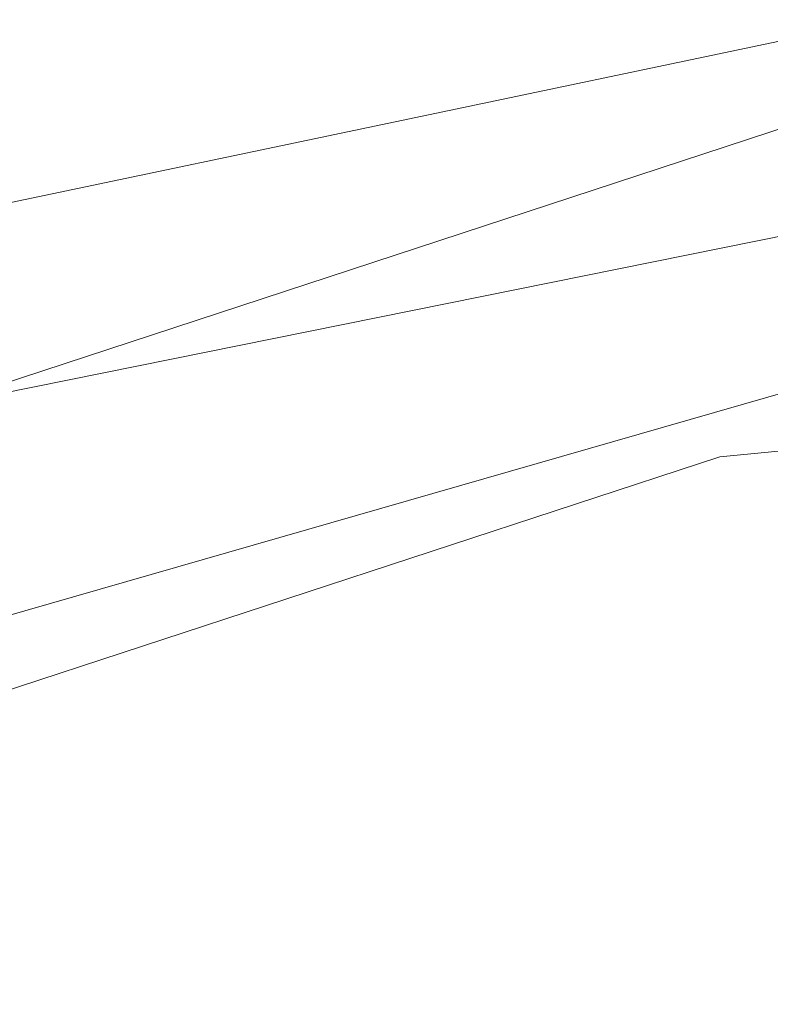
# Model space of a CAD drawing. Extents: x 1620613 to 1693141, y 557269 to 607790.
# Tile 153 of 256: x 1620817.84 to 1620819.08, y 607271.13 to 607272.76. Entities that reach past the tile are written whole.
import ezdxf

# ---------------------------------------------------------------- set-up
doc = ezdxf.new("R2010")
doc.units = 0
doc.header["$LTSCALE"] = 10
doc.header["$MEASUREMENT"] = 0
doc.linetypes.add('DGN Style 2', pattern=[7.346996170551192, 4.408197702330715, -2.938798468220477])
doc.linetypes.add('DGN Style 3', pattern=[10.28579463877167, 7.346996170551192, -2.938798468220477])
for name, color, linetype, lineweight in [('BD_X_Building', 241, 'Continuous', 0), ('DT_X_Contour_Minor', 136, 'DGN Style 3', 0), ('SV_X_Top_of_Bank', 97, 'DGN Style 2', 0), ('XS_X_Ground_Line', 92, 'DGN Style 3', 13)]:
    doc.layers.add(name, color=color, linetype=linetype, lineweight=lineweight)

# ---------------------------------------------------------------- blocks, each defined once
blk = doc.blocks.new('*U1004')
at = {"layer": 'DT_X_Contour_Minor', "transparency": 33554559, "flags": 128}
for points, elevation in [([(-24.18095962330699, 52.19456630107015), (-26.13961108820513, 50.80046222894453), (-26.52381164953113, 50.52720175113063), (-26.83699127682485, 50.30489349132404), (-27.07914997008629, 50.13353744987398), (-27.25028772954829, 50.01313362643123), (-27.6119605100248, 49.75999305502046), (-27.86025474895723, 49.55198737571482), (-28.33388288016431, 49.11782576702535), (-29.03284490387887, 48.4575082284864), (-29.95714082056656, 47.57103476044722), (-32.72237512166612, 44.90556427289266), (-33.69162985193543, 43.94827698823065), (-34.52546831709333, 43.07551799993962), (-35.22389051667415, 42.287287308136), (-35.78689645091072, 41.58358491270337), (-37.10769058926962, 39.81974958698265), (-37.57608096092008, 39.21586285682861), (-37.99065647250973, 38.72707916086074), (-38.35141712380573, 38.35339849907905), (-38.65836291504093, 38.09482087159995), (-39.40513187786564, 37.55875124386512), (-39.65607010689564, 37.37009547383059), (-39.84880807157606, 37.20618038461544), (-39.98334577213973, 37.06700597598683), (-40.05968320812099, 36.95257224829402), (-40.18564935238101, 36.68040321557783), (-40.22203130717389, 36.57873467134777), (-40.23670256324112, 36.47785581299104), (-40.22966312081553, 36.37776664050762), (-40.20091298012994, 36.27846715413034), (-40.01608735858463, 35.81691215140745), (-40.15048069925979, 35.74531068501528), (-40.16360001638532, 35.73708894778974), (-40.14536082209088, 35.74311007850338), (-40.09576311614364, 35.76337407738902), (-40.01480689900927, 35.79788094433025), (-39.75711230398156, 35.90888974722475), (-39.66908160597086, 35.93833058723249), (-39.59826045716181, 35.94339650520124), (-39.54464885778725, 35.924087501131), (-39.50824680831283, 35.88040357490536), (-39.43412074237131, 35.73141320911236), (-39.40460542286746, 35.66106522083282), (-39.37165401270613, 35.56176403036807), (-39.33526651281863, 35.4335096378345), (-39.29544292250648, 35.2763020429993), (-39.18466522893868, 34.81847752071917), (-39.17252586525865, 34.65688272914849), (-39.21919104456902, 34.51546674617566), (-39.32466076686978, 34.39422957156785), (-39.48893503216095, 34.2931712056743), (-40.00540579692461, 34.0505873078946), (-40.19436498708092, 33.96038744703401), (-40.37388948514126, 33.87172578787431), (-40.54397928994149, 33.78460233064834), (-40.70463440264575, 33.69901707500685), (-41.12046844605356, 33.47284066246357), (-41.26366915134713, 33.39187158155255), (-41.38139573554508, 33.31859664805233), (-41.4736481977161, 33.25301586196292), (-41.54042653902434, 33.19512922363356), (-41.68453661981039, 33.05102371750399), (-41.74308398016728, 32.99779644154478), (-41.81064350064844, 32.94619374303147), (-41.88721518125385, 32.89621562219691), (-41.97279902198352, 32.84786207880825), (-42.21303881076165, 32.72108539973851), (-42.29075835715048, 32.67889523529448), (-42.34373715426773, 32.64740725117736), (-42.37197520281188, 32.62662144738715), (-42.37547250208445, 32.61653782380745), (-42.35181096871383, 32.60391773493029), (-42.39091265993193, 32.583645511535), (-42.52596388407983, 32.53229390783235), (-42.75696464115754, 32.44986292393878), (-43.08391493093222, 32.33635255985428), (-44.0837150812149, 31.99221908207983), (-44.42547770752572, 31.87377317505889), (-44.70091547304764, 31.776535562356), (-44.91002837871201, 31.70050624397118), (-45.05281642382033, 31.64568522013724), (-45.34515139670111, 31.52777354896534), (-45.44244383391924, 31.48830485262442), (-45.51506991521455, 31.45833251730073), (-45.56302964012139, 31.43785654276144), (-45.58632300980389, 31.42687692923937), (-45.61555018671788, 31.41025977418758), (-45.65389966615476, 31.39085678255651), (-45.74702772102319, 31.34511067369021), (-45.89493435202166, 31.27302144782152), (-46.0976195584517, 31.1745891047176), (-46.71115154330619, 30.87697870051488), (-46.99779240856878, 30.74271758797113), (-47.39756601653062, 30.56314205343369), (-47.91047236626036, 30.33825209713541), (-48.53651145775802, 30.06804771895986), (-50.35679269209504, 29.28708348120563), (-51.06820952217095, 28.98171731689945), (-51.83724908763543, 28.65134200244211), (-52.66391138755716, 28.29595753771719), (-53.54819642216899, 27.91556392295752), (-55.9831201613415, 26.86783541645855), (-57.01666897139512, 26.41871289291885), (-58.29112259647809, 25.85714170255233), (-59.80648103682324, 25.18312184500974), (-61.56274429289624, 24.39665332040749), (-66.5673193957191, 22.14947236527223), (-68.33273958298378, 21.3572880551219), (-69.87556881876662, 20.66612084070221), (-71.19580710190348, 20.07597072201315), (-72.29345443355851, 19.58683769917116), (-74.92372604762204, 18.41717243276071), (-76.0391293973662, 17.92006916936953), (-77.4126357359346, 17.30600832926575), (-79.04424506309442, 16.57498991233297), (-80.93395737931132, 15.72701391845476), (-86.31732754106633, 13.30980116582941), (-88.17255430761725, 12.47632087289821), (-89.70070698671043, 11.78878955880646), (-90.90178557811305, 11.24720722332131), (-91.77579008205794, 10.85157386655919), (-93.67036997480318, 9.991150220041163), (-94.38000876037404, 9.669193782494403), (-95.0879901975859, 9.348642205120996), (-95.79431428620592, 9.02949548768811), (-96.49898102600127, 8.71175363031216), (-98.37588253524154, 7.866315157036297), (-99.06783932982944, 7.55473544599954), (-99.73603358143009, 7.254075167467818), (-100.380465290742, 6.964334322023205), (-101.0011344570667, 6.685512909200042), (-102.6245688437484, 5.956548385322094), (-103.1982293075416, 5.697795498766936), (-103.7016349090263, 5.468260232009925), (-104.1347856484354, 5.26794258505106), (-104.4976815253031, 5.096842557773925), (-105.3717307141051, 4.679532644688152), (-105.6991237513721, 4.523773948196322), (-106.0257659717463, 4.369480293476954), (-106.3516573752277, 4.216651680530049), (-106.6767979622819, 4.065288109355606), (-107.5428384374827, 3.663605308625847), (-107.8765955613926, 3.5093037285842), (-108.228336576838, 3.347661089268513), (-108.5980614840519, 3.178677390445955), (-108.9857702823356, 3.002352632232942), (-110.0436389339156, 2.522365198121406), (-110.3899303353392, 2.366441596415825), (-110.6354030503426, 2.258661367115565), (-110.7800570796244, 2.199024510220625), (-110.8238924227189, 2.187531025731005), (-110.8063617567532, 2.221072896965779), (-110.8176179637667, 2.22399142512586), (-110.864534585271, 2.207590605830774), (-110.9471116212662, 2.171870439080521), (-111.065349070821, 2.116830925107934), (-111.4281961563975, 1.944299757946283), (-111.549772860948, 1.887374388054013), (-111.6423676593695, 1.845996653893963), (-111.7059805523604, 1.820166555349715), (-111.7406115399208, 1.809884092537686), (-111.7943182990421, 1.803194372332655), (-111.8286533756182, 1.792639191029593), (-111.8913785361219, 1.765990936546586), (-111.9824937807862, 1.723249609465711), (-112.1019991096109, 1.66441520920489), (-112.4585334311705, 1.486066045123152), (-112.6107108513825, 1.409811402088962), (-112.7998423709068, 1.314809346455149), (-113.0259279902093, 1.201059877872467), (-113.2889677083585, 1.068562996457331), (-114.0396790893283, 0.69024142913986), (-114.2872314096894, 0.568059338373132), (-114.4668548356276, 0.4852542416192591), (-114.5785493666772, 0.4418261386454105), (-114.6223150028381, 0.4377750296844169), (-114.648451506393, 0.4794747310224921), (-114.6577560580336, 0.4941408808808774), (-114.6660673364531, 0.5068645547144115), (-114.6733853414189, 0.5176457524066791), (-114.6797100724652, 0.5264844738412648), (-114.7069078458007, 0.5631993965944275), (-114.8184190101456, 0.5857427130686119), (-114.8512880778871, 0.5817863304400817), (-114.9021047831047, 0.5602557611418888), (-114.9708691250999, 0.521151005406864), (-115.0575811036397, 0.4644720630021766), (-115.3127432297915, 0.2898959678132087), (-115.4414968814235, 0.1639744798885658), (-115.6363862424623, -0.08285791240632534), (-115.8974113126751, -0.4506012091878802), (-116.2245720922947, -0.9392554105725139), (-117.1851817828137, -2.403547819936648), (-117.5714658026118, -2.953456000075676), (-118.0098605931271, -3.504961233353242), (-118.500366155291, -4.058063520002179), (-119.0429824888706, -4.612762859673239), (-120.5594404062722, -6.094090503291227), (-121.1927058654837, -6.659830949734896), (-121.9551588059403, -7.246056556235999), (-122.8467992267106, -7.852767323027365), (-123.8676271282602, -8.479963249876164), (-126.7620848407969, -10.17979926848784), (-127.864000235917, -10.8284669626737), (-128.9989031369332, -11.49959303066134), (-130.1667935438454, -12.19317747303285), (-131.3676714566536, -12.90922028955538), (-134.6139958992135, -14.84861229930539), (-135.6910177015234, -15.49258175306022), (-136.4873397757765, -15.96994610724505), (-137.00296212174, -16.28070536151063), (-137.237884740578, -16.42485951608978), (-137.4900787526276, -16.58713046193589), (-137.7565083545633, -16.75856111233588), (-138.3666516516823, -17.1511498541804), (-139.3205086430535, -17.76489668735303), (-140.6180793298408, -18.59980161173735), (-144.5365527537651, -21.12109219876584), (-146.057583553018, -22.07550189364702), (-147.6818208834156, -23.04776303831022), (-149.4092647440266, -24.03787563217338), (-151.2399151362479, -25.04583967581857), (-156.2592582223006, -27.75754572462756), (-157.9071188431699, -28.64785731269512), (-159.0861933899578, -29.28501254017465), (-159.7964818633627, -29.66901140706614), (-160.0379842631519, -29.799853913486), (-160.0569425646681, -29.81122544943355), (-160.0890574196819, -29.82893668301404), (-160.1711832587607, -29.87354173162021), (-160.3033200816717, -29.94504059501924), (-160.4854678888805, -30.04343327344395), (-161.0378766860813, -30.34167216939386), (-161.453391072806, -30.58673781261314), (-162.2856276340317, -31.09825556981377), (-163.5345863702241, -31.8762254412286), (-165.2002672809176, -32.92064742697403), (-173.9457966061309, -38.41633829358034), (-174.5053201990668, -38.7314004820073), (-174.867815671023, -38.89980899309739), (-175.7155062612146, -39.27000787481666), (-177.0483919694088, -39.84199712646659), (-178.8664727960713, -40.61577674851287), (-184.3616151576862, -42.94824290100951), (-186.1728366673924, -43.71679719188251), (-187.4851444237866, -44.27311045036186), (-188.2985384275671, -44.61718267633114), (-188.6130186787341, -44.74901386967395), (-188.7864143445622, -44.81757567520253), (-188.8437101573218, -44.84031453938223), (-188.8855508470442, -44.85710977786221), (-188.9119364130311, -44.86796139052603), (-188.9228668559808, -44.87286937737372), (-188.931407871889, -44.87803250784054), (-188.9728376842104, -44.90323402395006), (-189.0907213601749, -44.97496622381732), (-189.2850588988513, -45.09322910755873), (-189.5558503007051, -45.25802267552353), (-190.9979358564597, -46.13563092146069), (-200.9809675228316, -50.38128774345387), (-202.8592208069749, -51.18005113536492), (-204.215538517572, -51.75677410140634), (-205.04992065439, -52.11145664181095), (-205.3623672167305, -52.24409875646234), (-205.4996439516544, -52.30175716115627), (-205.6967714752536, -52.38455384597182), (-206.1851964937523, -52.58970009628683), (-206.9649190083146, -52.91719591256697), (-208.0359390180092, -53.36704129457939), (-211.2803890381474, -54.72976173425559), (-212.5267256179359, -55.24626083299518), (-213.8323978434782, -55.77371779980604), (-215.1974057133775, -56.31213263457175), (-216.6217492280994, -56.86150533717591), (-220.4991127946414, -58.34110970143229), (-221.7850403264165, -58.8320294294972), (-222.734800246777, -59.19508533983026), (-223.3483925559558, -59.43027743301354), (-223.6258172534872, -59.53760570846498), (-223.9173929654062, -59.65332935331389), (-224.22196076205, -59.77157573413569), (-224.9169823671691, -60.039522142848), (-226.0024577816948, -60.45716857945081), (-227.4783870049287, -61.02451504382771), (-231.9348033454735, -62.73703898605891), (-233.6412232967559, -63.39652951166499), (-235.4181708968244, -64.09060813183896), (-237.2656461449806, -64.81927484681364), (-239.1836490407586, -65.5825296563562), (-244.3923602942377, -67.6639932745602), (-246.1431725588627, -68.36306236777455), (-247.4890759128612, -68.89917193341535), (-248.4300703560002, -69.27232197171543), (-248.9661558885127, -69.48251248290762), (-249.8558387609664, -69.82574114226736), (-250.2946615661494, -69.97874927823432), (-250.9438678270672, -70.1803521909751), (-251.8034575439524, -70.43054988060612), (-252.8734307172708, -70.72934234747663), (-256.0072037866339, -71.59091529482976), (-257.3000331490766, -71.91154492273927), (-258.8281914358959, -72.22725409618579), (-260.5916786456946, -72.53804281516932), (-262.5904947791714, -72.84391107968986), (-268.2344430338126, -73.6529991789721), (-269.2004858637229, -74.22120432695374), (-267.8656531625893, -75.31900369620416), (-264.229944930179, -76.94639728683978), (-258.2933611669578, -79.1033850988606), (-239.394637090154, -85.56147822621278), (-233.1634486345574, -87.66069986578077), (-228.643926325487, -89.1147949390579), (-225.8360701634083, -89.92376344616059), (-224.7398801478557, -90.08760538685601), (-224.0989283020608, -89.66434847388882), (-223.7262266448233, -89.61622242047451), (-223.0888355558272, -89.78928694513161), (-222.1867550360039, -90.18354204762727), (-221.0199850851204, -90.79898772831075), (-217.5556793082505, -92.7350969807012), (-216.3597373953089, -93.36094720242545), (-215.3701409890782, -93.78641592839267), (-214.5868900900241, -94.01150315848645), (-214.0099846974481, -94.03620889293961), (-211.7992323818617, -93.68394549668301), (-207.7296554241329, -92.34900280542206), (-206.1300878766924, -91.03043986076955), (-205.8097007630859, -90.77156042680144), (-205.5340683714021, -90.56002053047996), (-205.303190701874, -90.39582017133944), (-205.117067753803, -90.27895934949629), (-204.6804128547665, -90.0304498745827), (-204.5339060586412, -89.94748955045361), (-204.4218768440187, -89.88499068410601), (-204.3443252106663, -89.84295327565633), (-204.3012511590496, -89.82137732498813), (-204.2323571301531, -89.79112340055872), (-204.0175103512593, -89.70875089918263), (-203.4246405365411, -89.48432383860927), (-202.4537476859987, -89.11784221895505), (-201.1048318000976, -88.60930603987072), (-197.0036920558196, -87.06380348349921), (-195.53523340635, -86.48951762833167), (-194.2057122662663, -85.92578698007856), (-193.0151286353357, -85.37261153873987), (-191.963482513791, -84.8299913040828), (-189.3443428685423, -83.39707762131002), (-188.3270215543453, -82.8713957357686), (-187.2394123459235, -82.36903534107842), (-186.0815152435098, -81.88999643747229), (-184.8533302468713, -81.4342790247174), (-181.484453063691, -80.2501279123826), (-180.3467177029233, -79.84876827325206), (-179.4601695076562, -79.53280269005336), (-178.8248084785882, -79.30223116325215), (-178.4406346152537, -79.15705369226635), (-177.7510872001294, -78.88377251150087), (-177.4752271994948, -78.77552726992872), (-177.1648077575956, -78.65575243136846), (-176.8198288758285, -78.52444799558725), (-176.4402905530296, -78.38161396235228), (-175.3821091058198, -77.98535041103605), (-174.657990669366, -77.70635111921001), (-173.2792714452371, -77.1665509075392), (-171.2459514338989, -76.3659497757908), (-168.5580306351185, -75.30454772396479), (-160.5174407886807, -72.12640769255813), (-157.8664053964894, -71.07881973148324), (-155.9437416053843, -70.31966087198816), (-154.7494494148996, -69.8489311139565), (-154.2835288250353, -69.66663045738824), (-154.0122360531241, -69.56506750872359), (-153.8901976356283, -69.51096790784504), (-153.7275519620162, -69.42484131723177), (-153.5242990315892, -69.30668773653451), (-153.2804388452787, -69.15650716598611), (-152.5760020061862, -68.71332299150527), (-152.3022596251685, -68.54918621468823), (-152.0093601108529, -68.38916401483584), (-151.6973034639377, -68.23325639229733), (-151.3660896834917, -68.08146334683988), (-150.457310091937, -67.68216799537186), (-149.7965649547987, -67.40557416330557), (-148.4959142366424, -66.87526418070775), (-146.5553579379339, -66.09123804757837), (-143.9748960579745, -65.05349576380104), (-136.2404569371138, -61.94789480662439), (-133.6499864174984, -60.91447590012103), (-131.6794041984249, -60.14341989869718), (-130.3287102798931, -59.63472680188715), (-129.597904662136, -59.38839661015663), (-128.475607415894, -59.08133330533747), (-128.0837312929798, -58.95530226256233), (-127.7498258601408, -58.8075066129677), (-127.4738911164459, -58.63794635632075), (-127.2559270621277, -58.44662149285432), (-126.3740264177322, -57.50298804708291), (-125.5114376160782, -56.88272472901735), (-125.3272058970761, -56.75648262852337), (-125.1441916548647, -56.64358346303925), (-124.9623948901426, -56.54402723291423), (-124.7818156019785, -56.45781393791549), (-124.3018941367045, -56.24570239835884), (-124.1252345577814, -56.16937275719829), (-123.9551969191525, -56.09946748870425), (-123.7917812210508, -56.03598659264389), (-123.634987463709, -55.97893006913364), (-123.2257000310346, -55.83534516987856), (-123.0975281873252, -55.78019966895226), (-123.0199782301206, -55.7224518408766), (-122.9930501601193, -55.66210168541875), (-123.01674397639, -55.59914920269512), (-123.2454328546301, -55.29929885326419), (-123.5280223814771, -55.37079651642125), (-123.557898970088, -55.37377578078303), (-123.5264189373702, -55.35207171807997), (-123.4335822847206, -55.30568432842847), (-123.2793890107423, -55.23461361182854), (-122.7863981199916, -55.01218059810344), (-122.5932278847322, -54.92795936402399), (-122.383460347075, -54.84212042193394), (-122.1570955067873, -54.75466377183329), (-121.9141333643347, -54.66558941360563), (-121.2441045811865, -54.42590084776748), (-120.9864257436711, -54.32681635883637), (-120.7159108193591, -54.20932931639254), (-120.4325598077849, -54.07343972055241), (-120.1363727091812, -53.91914757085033), (-119.3294256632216, -53.48316510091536), (-119.0607926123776, -53.33840922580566), (-118.8601037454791, -53.23112845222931), (-118.7273590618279, -53.1613227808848), (-118.6625585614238, -53.1289922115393), (-118.5803494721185, -53.09274416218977), (-118.5320814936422, -53.07158985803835), (-118.4489343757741, -53.0353129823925), (-118.330908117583, -52.9839135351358), (-118.1780027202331, -52.91739151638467), (-117.723749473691, -52.71983603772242), (-117.574481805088, -52.65467205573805), (-117.4673687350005, -52.60734671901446), (-117.40241026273, -52.57786002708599), (-117.3796063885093, -52.56621198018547), (-117.3750021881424, -52.55893538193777), (-117.32292377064, -52.53514638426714), (-117.1701416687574, -52.46923683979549), (-116.916655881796, -52.36120674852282), (-116.56246641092, -52.21105611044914), (-115.4836895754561, -51.75449367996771), (-115.0592612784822, -51.57221276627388), (-114.5950590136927, -51.36779184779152), (-114.0910827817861, -51.14123092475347), (-113.547332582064, -50.89252999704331), (-112.044300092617, -50.1998075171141), (-111.4609096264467, -49.93227813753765), (-110.8380125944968, -49.64923185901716), (-110.1756089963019, -49.3506686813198), (-109.4736988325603, -49.03658860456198), (-107.5492629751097, -48.17835253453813), (-106.8173808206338, -47.85253848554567), (-106.0650612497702, -47.51877339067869), (-105.2923042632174, -47.17705725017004), (-104.4991098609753, -46.82739006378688), (-102.3566749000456, -45.88434283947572), (-101.3863502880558, -45.45568486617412), (-100.0822026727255, -44.87699636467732), (-98.44423205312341, -44.14827733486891), (-96.4724384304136, -43.26952777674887), (-90.76922476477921, -40.72615491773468), (-88.75926945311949, -39.8289467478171), (-87.00681376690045, -39.04485188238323), (-85.5118577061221, -38.37387032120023), (-84.27440127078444, -37.81600206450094), (-81.31785027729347, -36.47917111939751), (-80.27335569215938, -36.00698643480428), (-79.35728518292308, -35.59305558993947), (-78.56963874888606, -35.23737858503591), (-77.91041639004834, -34.9399554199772), (-76.32372220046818, -34.22449876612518), (-75.53716309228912, -33.87114173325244), (-74.36750640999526, -33.34766312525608), (-72.81475215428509, -32.65406294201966), (-70.87890032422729, -31.79034118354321), (-65.20583201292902, -29.2602543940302), (-63.27956802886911, -28.40062648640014), (-61.75557730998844, -27.71930785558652), (-60.63385985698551, -27.21629850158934), (-59.91441566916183, -26.89159842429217), (-58.53226218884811, -26.26347725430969), (-58.06345880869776, -26.05004163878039), (-57.69366377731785, -25.88082566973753), (-57.42287709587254, -25.75582934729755), (-57.25109876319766, -25.6750526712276), (-56.92503434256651, -25.51860773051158), (-56.77381655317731, -25.44516997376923), (-56.56471150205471, -25.34219040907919), (-56.29771918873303, -25.2096690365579), (-55.97283961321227, -25.04760585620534), (-55.02931106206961, -24.57604829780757), (-54.67752068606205, -24.40195806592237), (-54.3297959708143, -24.23335553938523), (-53.98613691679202, -24.0702407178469), (-53.64654352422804, -23.9126136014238), (-52.746382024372, -23.49959156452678), (-52.45081458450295, -23.36482985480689), (-52.23923338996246, -23.27031125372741), (-52.11163844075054, -23.21603576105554), (-52.06802973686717, -23.20200337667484), (-52.06372152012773, -23.21824116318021), (-52.04211588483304, -23.21375886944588), (-51.98053014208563, -23.18813364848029), (-51.87896429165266, -23.1413655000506), (-51.73741833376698, -23.07345442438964), (-51.3066556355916, -22.8641676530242), (-51.11980596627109, -22.77346711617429), (-50.88232898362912, -22.65833058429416), (-50.59422468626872, -22.51875805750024), (-50.25549307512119, -22.35474953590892), (-49.28470569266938, -21.88481215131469), (-48.97027855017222, -21.73316172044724), (-48.75508766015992, -21.63066346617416), (-48.63913302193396, -21.57731738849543), (-48.62241463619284, -21.5731234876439), (-48.71014727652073, -21.62747598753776), (-48.72413865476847, -21.63849978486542), (-48.70031330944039, -21.63080680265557), (-48.6386712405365, -21.60439704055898), (-48.53921244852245, -21.55927049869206), (-48.22356670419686, -21.41397734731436), (-48.10382505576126, -21.37670235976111), (-47.98133441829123, -21.37384726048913), (-47.85609479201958, -21.40541204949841), (-47.72810617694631, -21.47139672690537), (-47.12441166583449, -21.85963829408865), (-43.89396079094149, -19.59121021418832), (-43.19775608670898, -19.02601108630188), (-42.49362092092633, -18.30259716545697), (-41.78155529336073, -17.42096845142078), (-41.06155920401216, -16.38112494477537), (-39.13099568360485, -13.39725586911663), (-38.40827419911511, -12.38038078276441), (-37.688032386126, -11.56765733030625), (-36.97027024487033, -10.95908551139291), (-36.25498777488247, -10.55466532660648), (-34.35087408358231, -9.748413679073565), (-33.71216939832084, -9.477969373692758), (-33.22414061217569, -9.271325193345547), (-32.88678772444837, -9.128481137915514), (-32.70011073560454, -9.049437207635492), (-32.40320662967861, -8.923720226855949), (-31.99930430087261, -8.653783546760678), (-31.0102753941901, -7.938261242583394), (-29.4361199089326, -6.777153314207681), (-27.27683784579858, -5.170459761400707), (-20.73858357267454, -0.2918294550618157), (-18.53161800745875, 1.345858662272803), (-16.8144120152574, 2.599950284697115), (-15.58696559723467, 3.470445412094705), (-14.84927875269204, 3.957344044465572), (-13.5351265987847, 4.744278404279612), (-13.07620861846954, 5.023531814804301), (-12.68506879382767, 5.27109127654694), (-12.36170712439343, 5.486956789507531), (-12.10612361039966, 5.671128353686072), (-11.51493844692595, 6.119993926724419), (-11.03056794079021, 6.436196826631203), (-10.02084529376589, 7.048156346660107), (-8.48577050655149, 7.955872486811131), (-6.42534357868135, 9.159345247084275), (-0.230402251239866, 12.76294810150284), (1.8345676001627, 13.96469584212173), (3.383271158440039, 14.86723692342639), (4.41570842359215, 15.47057134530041), (4.931879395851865, 15.77469910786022), (5.619980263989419, 16.18676426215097), (6.044165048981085, 16.44713893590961), (6.800643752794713, 16.91921409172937), (7.889416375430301, 17.60298972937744), (9.31048291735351, 18.49846584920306), (16.71747925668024, 23.17132219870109), (21.32444000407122, 24.17666403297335), (22.23724801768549, 24.25435453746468), (23.00126030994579, 24.0565652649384), (23.6164768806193, 23.5832962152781), (24.08289772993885, 22.8345473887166), (25.91233834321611, 18.69760005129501)], 1.800041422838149), ([(-26.4221577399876, 51.95833175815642), (-27.71982852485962, 51.03469212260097), (-27.97437398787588, 50.85364810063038), (-28.18186575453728, 50.70636159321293), (-28.34230382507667, 50.59283259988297), (-28.4556881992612, 50.51306112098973), (-28.69530826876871, 50.34534719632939), (-28.85981133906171, 50.20753661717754), (-29.17360549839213, 49.91989032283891), (-29.63669074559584, 49.48240831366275), (-30.24906708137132, 48.8950905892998), (-32.08112542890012, 47.12912903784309), (-32.72328845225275, 46.49489483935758), (-33.27573376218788, 45.91666340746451), (-33.73846135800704, 45.39443474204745), (-34.11147124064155, 44.92820884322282), (-34.98654064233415, 43.75961013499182), (-35.37127004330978, 43.30610329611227), (-35.86915619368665, 42.82203181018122), (-36.48019909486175, 42.30739567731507), (-37.20439874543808, 41.76219489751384), (-39.28647348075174, 40.2675732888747), (-39.98611710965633, 39.74158006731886), (-40.52349194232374, 39.28456660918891), (-40.89859798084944, 38.89653291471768), (-41.11143522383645, 38.57747898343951), (-41.46264281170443, 37.81864151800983), (-41.56407973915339, 37.53517833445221), (-41.60498482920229, 37.25391688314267), (-41.58535808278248, 36.97485716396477), (-41.50519949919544, 36.69799917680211), (-40.98988515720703, 35.41113261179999), (-41.36458870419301, 35.2114997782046), (-41.40116681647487, 35.18857666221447), (-41.35031391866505, 35.20536424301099), (-41.21203001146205, 35.26186252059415), (-40.98631509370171, 35.35807149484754), (-40.26783396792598, 35.66757635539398), (-40.02239461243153, 35.74966068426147), (-39.8249373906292, 35.76378502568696), (-39.6754623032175, 35.70994937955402), (-39.57396934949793, 35.58815374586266), (-39.36729765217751, 35.17275207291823), (-39.29846415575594, 35.03223562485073), (-39.24696743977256, 34.92223753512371), (-39.21280750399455, 34.84275780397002), (-39.19598434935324, 34.79379643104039), (-39.17423830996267, 34.70392391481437), (-39.19917079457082, 34.65937235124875), (-39.29027777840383, 34.59312204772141), (-39.44755926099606, 34.50517300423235), (-39.67101524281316, 34.39552522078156), (-40.35513052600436, 34.07419947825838), (-40.58325396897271, 33.96678022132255), (-40.75453783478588, 33.8855167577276), (-40.86898212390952, 33.83040908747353), (-40.92658683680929, 33.80145721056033), (-41.00441330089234, 33.7591265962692), (-41.04055930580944, 33.73462800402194), (-41.09062747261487, 33.69288018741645), (-41.15461780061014, 33.63388314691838), (-41.2325302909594, 33.55763688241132), (-41.45885981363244, 33.33131454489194), (-41.55081032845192, 33.24771939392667), (-41.65691473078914, 33.16667569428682), (-41.77717302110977, 33.08818344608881), (-41.91158519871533, 33.01224264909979), (-42.28888952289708, 32.81313579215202), (-42.41095057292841, 32.74687478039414), (-42.49415548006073, 32.69742188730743), (-42.53850424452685, 32.66477711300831), (-42.54399686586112, 32.64894045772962), (-42.50683566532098, 32.62912020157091), (-42.53423417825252, 32.60898901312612), (-42.64430061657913, 32.56346063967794), (-42.83703498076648, 32.49253508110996), (-43.11243727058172, 32.39621233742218), (-43.95706727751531, 32.10548877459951), (-44.25215094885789, 32.00285932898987), (-44.50392945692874, 31.91301366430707), (-44.71240280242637, 31.83595178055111), (-44.8775709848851, 31.77167367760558), (-45.26027925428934, 31.61731044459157), (-45.38764896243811, 31.56564027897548), (-45.48272688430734, 31.5264022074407), (-45.54551302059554, 31.49959622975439), (-45.5760073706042, 31.48522234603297), (-45.61426992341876, 31.46346811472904), (-45.66447487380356, 31.43806682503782), (-45.78639281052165, 31.37817862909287), (-45.98002373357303, 31.28380352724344), (-46.24536764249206, 31.15494151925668), (-47.04856871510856, 30.7653269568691), (-47.38836151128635, 30.6047740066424), (-47.80533909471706, 30.41532607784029), (-48.29950146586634, 30.19698317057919), (-48.87084862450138, 29.94974528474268), (-50.49735409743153, 29.25191761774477), (-51.13303793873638, 28.97905882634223), (-51.8202103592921, 28.68385320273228), (-52.55887135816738, 28.3663007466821), (-53.3490209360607, 28.02640145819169), (-55.52473791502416, 27.09020757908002), (-56.49371372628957, 26.66848666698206), (-57.76885342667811, 26.10546933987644), (-59.35015701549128, 25.40115559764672), (-61.23762449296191, 24.55554544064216), (-66.6790896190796, 22.11218980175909), (-68.57485017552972, 21.26142299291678), (-70.18103300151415, 20.54163929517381), (-71.49763809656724, 19.95283870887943), (-72.52466546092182, 19.49502123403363), (-74.8773014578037, 18.44881878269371), (-75.91999211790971, 17.98397094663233), (-77.28358709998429, 17.37407927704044), (-78.96808640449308, 16.61914377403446), (-80.97349003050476, 15.71916443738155), (-86.74910546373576, 13.12582776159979), (-88.72374219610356, 12.23877836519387), (-90.31594081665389, 11.52263268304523), (-91.52570132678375, 10.97739071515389), (-92.3530237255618, 10.60305246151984), (-94.04929930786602, 9.832688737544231), (-94.68466071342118, 9.54443124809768), (-95.31853824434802, 9.257431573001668), (-95.95093189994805, 8.971689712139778), (-96.58184168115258, 8.687205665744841), (-98.26228926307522, 7.930258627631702), (-98.89682115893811, 7.644555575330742), (-99.54008116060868, 7.355156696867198), (-100.1920692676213, 7.06206199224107), (-100.8527854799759, 6.765271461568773), (-102.6263328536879, 5.968902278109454), (-103.2449727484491, 5.690073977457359), (-103.7707319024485, 5.450865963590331), (-104.2036103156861, 5.251278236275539), (-104.5436079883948, 5.091310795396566), (-105.3264274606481, 4.717558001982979), (-105.6287788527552, 4.573821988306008), (-105.9487184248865, 4.422928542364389), (-106.2862461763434, 4.264877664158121), (-106.6413621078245, 4.099669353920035), (-107.6117888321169, 3.649570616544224), (-107.9746458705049, 3.481720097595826), (-108.3353969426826, 3.315742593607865), (-108.6940420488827, 3.151638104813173), (-109.0505811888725, 2.989406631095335), (-109.9985442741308, 2.55928672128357), (-110.3086120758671, 2.420033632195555), (-110.5278431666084, 2.324864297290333), (-110.6562375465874, 2.273778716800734), (-110.6937952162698, 2.266776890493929), (-110.6728333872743, 2.306883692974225), (-110.6862926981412, 2.310373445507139), (-110.7423920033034, 2.290762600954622), (-110.8411313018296, 2.24805115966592), (-110.9825105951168, 2.182239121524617), (-111.4163753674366, 1.975939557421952), (-111.5617474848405, 1.90787255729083), (-111.6724652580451, 1.858396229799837), (-111.7485286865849, 1.827510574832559), (-111.7899377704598, 1.815215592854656), (-111.8541562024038, 1.807216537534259), (-111.8952114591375, 1.794595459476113), (-111.9702134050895, 1.76273151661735), (-112.0791620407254, 1.71162470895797), (-112.2220573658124, 1.641275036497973), (-112.6483738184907, 1.428018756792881), (-112.8175543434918, 1.34328058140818), (-113.0053585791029, 1.249008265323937), (-113.2117865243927, 1.145201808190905), (-113.4368381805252, 1.031861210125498), (-114.0618075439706, 0.7169074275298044), (-114.2700324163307, 0.618599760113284), (-114.4259800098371, 0.5598920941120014), (-114.5296503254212, 0.5407844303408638), (-114.5810433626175, 0.5612767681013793), (-114.6483884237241, 0.6687230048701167), (-114.6723631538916, 0.7065127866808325), (-114.6937785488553, 0.7392974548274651), (-114.7126346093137, 0.7670770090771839), (-114.7289313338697, 0.7898514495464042), (-114.799010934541, 0.884453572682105), (-115.0863380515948, 0.9425401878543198), (-115.1710306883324, 0.9323459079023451), (-115.3019684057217, 0.8768688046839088), (-115.4791512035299, 0.7761088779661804), (-115.702579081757, 0.6300661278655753), (-116.3600468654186, 0.180241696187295), (-116.6101513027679, -0.01975269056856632), (-116.8673637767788, -0.2823675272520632), (-117.131684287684, -0.6076028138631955), (-117.4031128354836, -0.995458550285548), (-118.1363996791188, -2.11323444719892), (-118.4312717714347, -2.533009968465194), (-118.765922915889, -2.954004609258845), (-119.1403531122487, -3.376218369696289), (-119.5545623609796, -3.79965124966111), (-120.712159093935, -4.930431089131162), (-121.2576473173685, -5.398751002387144), (-122.025914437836, -5.955625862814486), (-123.0169604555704, -6.601055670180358), (-124.2307853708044, -7.33504042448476), (-127.7646903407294, -9.410406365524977), (-129.0504631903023, -10.16678530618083), (-130.2573530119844, -10.87939767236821), (-131.3853598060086, -11.54824346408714), (-132.4344835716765, -12.17332268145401), (-135.1269695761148, -13.78184516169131), (-136.0246570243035, -14.31878836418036), (-136.6983548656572, -14.72322611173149), (-137.1480630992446, -14.99515840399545), (-137.3737817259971, -15.13458524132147), (-137.677045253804, -15.32971620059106), (-137.9974270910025, -15.53586171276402), (-138.7311249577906, -16.00795002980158), (-139.8781388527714, -16.74598115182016), (-141.4384687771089, -17.74995507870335), (-146.1504366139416, -20.78180929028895), (-147.8899061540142, -21.88109677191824), (-149.5743388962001, -22.90506855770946), (-151.2037348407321, -23.85372464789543), (-152.7780939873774, -24.72706504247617), (-156.9030026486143, -26.95555183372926), (-158.2580997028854, -27.68774060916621), (-159.2297093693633, -28.21294184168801), (-159.8178316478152, -28.53115553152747), (-160.0224665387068, -28.64238167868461), (-160.0568430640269, -28.66300134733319), (-160.0893978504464, -28.68125328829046), (-160.1612798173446, -28.72054435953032), (-160.2724889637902, -28.78087456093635), (-160.4230252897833, -28.8622438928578), (-160.8768917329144, -29.10728095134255), (-161.2334875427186, -29.31818412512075), (-161.9628751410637, -29.7671158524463), (-163.0650545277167, -30.45407613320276), (-164.540025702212, -31.3790649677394), (-168.9703378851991, -34.16307326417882), (-170.4930653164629, -35.11789278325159), (-171.7385134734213, -35.89434511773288), (-172.7066823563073, -36.49243026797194), (-173.3975719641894, -36.91214823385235), (-174.8702385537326, -37.79357323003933), (-175.577311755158, -38.18167739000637), (-176.5940314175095, -38.68492112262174), (-177.9203975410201, -39.30330442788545), (-179.5564101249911, -40.0368273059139), (-184.331972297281, -42.14640774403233), (-185.9600141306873, -42.86267835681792), (-187.2624680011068, -43.4293048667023), (-188.2393339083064, -43.84628727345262), (-188.890611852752, -44.11362557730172), (-190.1932357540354, -44.62700225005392), (-190.8766222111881, -44.90431178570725), (-191.9498136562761, -45.35120788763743), (-193.4128100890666, -45.9676905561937), (-195.265611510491, -46.75375979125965), (-200.7261552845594, -49.0760598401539), (-202.5265453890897, -49.8416973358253), (-203.8323078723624, -50.39688478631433), (-204.6434427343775, -50.74162219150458), (-204.9599499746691, -50.87590955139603), (-205.1444657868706, -50.9534091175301), (-205.4094279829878, -51.06469744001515), (-206.0659277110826, -51.34043773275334), (-207.1139649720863, -51.78062999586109), (-208.5535397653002, -52.38527422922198), (-212.9144559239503, -54.21692814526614), (-214.4953707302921, -54.87517555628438), (-215.9674280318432, -55.47617735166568), (-217.3306278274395, -56.01993353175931), (-218.5849701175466, -56.50644409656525), (-221.7847395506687, -57.72747811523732), (-222.8509311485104, -58.13458622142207), (-223.6496788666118, -58.44013502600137), (-224.1809827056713, -58.64412452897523), (-224.4448426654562, -58.74655473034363), (-224.7918773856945, -58.88428953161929), (-225.0772514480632, -58.99538952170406), (-225.673097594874, -59.22538839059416), (-226.5794158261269, -59.57428613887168), (-227.796206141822, -60.04208276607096), (-231.4549430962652, -61.44807227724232), (-232.9376689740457, -62.02218422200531), (-234.6417938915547, -62.69002792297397), (-236.5673178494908, -63.4516033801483), (-238.7142408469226, -64.3069105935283), (-244.7345675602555, -66.71270550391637), (-246.739514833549, -67.51349833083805), (-248.2391116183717, -68.111530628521), (-249.2333579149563, -68.50680239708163), (-249.72225372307, -68.69931363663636), (-250.3521752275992, -68.94232956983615), (-250.7275681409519, -69.0684500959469), (-251.3813057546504, -69.26454972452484), (-252.313388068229, -69.53062845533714), (-253.523815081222, -69.86668628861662), (-257.1227467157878, -70.85614598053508), (-258.6074759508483, -71.22436795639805), (-260.3624649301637, -71.58693911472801), (-262.3877136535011, -71.94385945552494), (-264.6832221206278, -72.2951289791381), (-271.1649243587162, -73.22431328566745), (-272.2743608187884, -73.87685941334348), (-270.7413935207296, -75.13760956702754), (-266.5660224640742, -77.00656374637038), (-259.7482476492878, -79.48372195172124), (-238.0443097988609, -86.90041586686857), (-230.9031500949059, -89.32110521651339), (-225.7576243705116, -91.02065282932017), (-222.6077326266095, -91.99905870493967), (-221.453474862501, -92.2563228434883), (-221.0362994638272, -91.98083823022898), (-220.7937196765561, -91.94951449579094), (-220.3788618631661, -92.06215675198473), (-219.7917260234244, -92.31876499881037), (-219.0323121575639, -92.71933923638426), (-216.7775044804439, -93.9794918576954), (-215.9991035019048, -94.38683808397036), (-215.3550063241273, -94.66376229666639), (-214.8452129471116, -94.81026449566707), (-214.4697233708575, -94.82634468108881), (-213.0308142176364, -94.59706751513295), (-209.0644522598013, -93.2959824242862), (-208.0970566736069, -93.20292095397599), (-206.8947393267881, -93.48134443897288), (-205.4575002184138, -94.13125287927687), (-203.7853393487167, -95.15264627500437), (-199.0130146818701, -98.3716752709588), (-197.5992905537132, -99.25004037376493), (-196.9373616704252, -99.47086393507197), (-197.0272280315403, -99.03414595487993), (-197.8688896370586, -97.93988643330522), (-201.1157142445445, -94.14513898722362), (-202.1445991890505, -92.86694454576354), (-202.7961355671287, -91.87842180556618), (-203.0703233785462, -91.1795707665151), (-202.9671626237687, -90.77039142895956), (-201.6052657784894, -89.53678849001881), (-196.2946542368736, -87.53550001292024), (-195.1693159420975, -87.08935588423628), (-194.06927743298, -86.60861856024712), (-192.994538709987, -86.09328804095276), (-191.9450997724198, -85.54336432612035), (-189.1803289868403, -84.0307768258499), (-188.1064418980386, -83.47586562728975), (-186.9583587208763, -82.94557265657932), (-185.7360794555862, -82.43989791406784), (-184.4396041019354, -81.9588413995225), (-180.8834083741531, -80.70884833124), (-179.6824118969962, -80.28517202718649), (-178.7465692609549, -79.95163791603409), (-178.0758804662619, -79.70824599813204), (-177.6703455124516, -79.55499627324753), (-176.9424574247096, -79.26651993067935), (-176.675729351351, -79.16141957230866), (-176.4214611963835, -79.06247575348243), (-176.1796529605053, -78.96968847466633), (-175.9503046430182, -78.88305773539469), (-175.3553223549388, -78.6602511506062), (-174.762106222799, -78.4298333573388), (-173.4286945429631, -77.90568491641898), (-171.3550873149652, -77.08780582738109), (-168.5412845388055, -75.9761960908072), (-160.0508830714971, -72.6202625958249), (-157.2561313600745, -71.51578799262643), (-155.2396773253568, -70.71931430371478), (-154.001520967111, -70.2308415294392), (-153.5416622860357, -70.0503696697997), (-153.3531027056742, -69.97977926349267), (-153.2682810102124, -69.9421778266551), (-153.155235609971, -69.88231632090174), (-153.0139665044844, -69.800194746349), (-152.8444736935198, -69.69581310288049), (-152.3548612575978, -69.38778196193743), (-152.1645990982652, -69.27370018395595), (-151.9610219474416, -69.16247820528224), (-151.74412980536, -69.05411602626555), (-151.5139226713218, -68.94861364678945), (-150.8822836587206, -68.6710870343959), (-150.2915771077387, -68.4260573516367), (-148.9931867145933, -67.89911326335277), (-146.9871124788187, -67.09025476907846), (-144.2733544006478, -65.99948186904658), (-136.0930877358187, -62.71486826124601), (-133.3686395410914, -61.62607873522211), (-131.3304949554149, -60.82317036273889), (-129.9786539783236, -60.30614314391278), (-129.313116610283, -60.07499707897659), (-128.4534217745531, -59.83978244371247), (-128.1407040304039, -59.72982814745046), (-127.8473219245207, -59.57637623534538), (-127.573275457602, -59.3794267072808), (-127.3185646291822, -59.13897956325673), (-126.1750305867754, -57.91539845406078), (-125.6638016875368, -57.54778814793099), (-125.5201019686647, -57.45771540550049), (-125.3081009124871, -57.34504445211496), (-125.027798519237, -57.20977528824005), (-124.67919478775, -57.05190791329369), (-123.658516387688, -56.60079729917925), (-123.3162236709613, -56.45018668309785), (-123.0548543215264, -56.33668779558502), (-122.8744083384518, -56.26030063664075), (-122.774885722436, -56.22102520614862), (-122.6173899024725, -56.16577302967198), (-122.578404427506, -56.13100091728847), (-122.5795698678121, -56.06812371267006), (-122.6208862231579, -55.97714141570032), (-122.702353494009, -55.85805402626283), (-123.176219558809, -55.23673432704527), (-123.2689925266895, -55.26020671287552), (-123.27880088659, -55.26118479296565), (-123.2684661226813, -55.25405943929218), (-123.2379882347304, -55.2388306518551), (-123.1873672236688, -55.21549843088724), (-123.0255203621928, -55.14247459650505), (-122.9375661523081, -55.10604744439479), (-122.7950886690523, -55.05153386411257), (-122.5980879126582, -54.97893385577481), (-122.3465638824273, -54.88824741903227), (-121.6031354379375, -54.62230168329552), (-121.3172286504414, -54.51236278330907), (-121.0170796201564, -54.38200538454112), (-120.7026883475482, -54.2312294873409), (-120.3740548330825, -54.06003509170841), (-119.4787091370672, -53.57629203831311), (-119.1806481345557, -53.41567858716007), (-118.9579743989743, -53.29664552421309), (-118.8106879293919, -53.2191928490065), (-118.7387887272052, -53.18332056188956), (-118.6475738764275, -53.14310164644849), (-118.5940182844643, -53.11962995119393), (-118.5017626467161, -53.07937905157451), (-118.370806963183, -53.02234894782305), (-118.2011512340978, -52.94853963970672), (-117.697135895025, -52.72934254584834), (-117.5315163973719, -52.65704004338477), (-117.4126694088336, -52.60453035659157), (-117.3405949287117, -52.57181348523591), (-117.3152929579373, -52.5588894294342), (-117.3101843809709, -52.55081570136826), (-117.2631252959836, -52.52895948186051), (-117.1257794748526, -52.46944611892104), (-116.8981469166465, -52.37227561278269), (-116.5802276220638, -52.23744796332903), (-115.6120605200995, -51.82769804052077), (-115.2194286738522, -51.65870471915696), (-114.7676584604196, -51.45903719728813), (-114.2567498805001, -51.22869547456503), (-113.6867029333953, -50.96767955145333), (-112.0877265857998, -50.23073815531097), (-111.4670962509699, -49.94613143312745), (-110.8044375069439, -49.64501731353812), (-110.0997503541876, -49.32739579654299), (-109.3530347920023, -48.99326688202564), (-107.3057554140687, -48.08024658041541), (-106.5441058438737, -47.74109617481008), (-105.794616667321, -47.40841018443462), (-105.0572878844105, -47.08218860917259), (-104.3321194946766, -46.76243144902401), (-102.4145509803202, -45.91836490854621), (-101.5012583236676, -45.51471419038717), (-100.1995567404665, -44.93681194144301), (-98.50944623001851, -44.18465816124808), (-96.43092679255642, -43.25825285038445), (-90.37032972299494, -40.55550331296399), (-88.25751306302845, -39.61251305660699), (-86.46451088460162, -38.81060444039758), (-84.9913231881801, -38.14977746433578), (-83.8379499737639, -37.63003212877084), (-81.18870737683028, -36.43215342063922), (-80.25277914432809, -36.00904832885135), (-79.43192639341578, -35.63814208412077), (-78.72614912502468, -35.31943468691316), (-78.13544733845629, -35.05292613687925), (-76.71367655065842, -34.4118351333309), (-75.96444420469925, -34.0753918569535), (-74.78307525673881, -33.54688028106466), (-73.16956970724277, -32.82630040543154), (-71.1239275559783, -31.91365223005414), (-65.0926996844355, -29.22383269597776), (-63.05558418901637, -28.31482348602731), (-61.46765860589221, -27.60516050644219), (-60.32892293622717, -27.09484375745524), (-59.63937717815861, -26.78387323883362), (-58.39950837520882, -26.22041349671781), (-57.97896558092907, -26.02894983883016), (-57.64723880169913, -25.8771536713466), (-57.40432803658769, -25.7650249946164), (-57.25023328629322, -25.69256380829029), (-56.95773530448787, -25.55222396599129), (-56.81331861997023, -25.48196517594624), (-56.59944205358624, -25.37644368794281), (-56.31610560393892, -25.23565950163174), (-55.96330927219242, -25.05961261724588), (-54.92990587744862, -24.54313732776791), (-54.55293985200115, -24.35628810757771), (-54.19709432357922, -24.18309691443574), (-53.86236929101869, -24.02356374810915), (-53.54876475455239, -23.87768860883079), (-52.74064665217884, -23.50689893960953), (-52.47525161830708, -23.38610528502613), (-52.28515509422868, -23.30181657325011), (-52.17035707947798, -23.25403280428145), (-52.13085757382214, -23.24275397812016), (-52.12592357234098, -23.26135036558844), (-52.10117963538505, -23.25621700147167), (-52.03064832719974, -23.22686961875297), (-51.91432964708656, -23.17330821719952), (-51.75222359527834, -23.09553279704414), (-51.25889096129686, -22.85584631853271), (-51.05811752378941, -22.75836918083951), (-50.82579668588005, -22.64570262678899), (-50.56192844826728, -22.51784665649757), (-50.2665128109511, -22.37480126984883), (-49.43667457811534, -21.97309435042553), (-49.17018562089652, -21.84487856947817), (-48.99309742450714, -21.7615114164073), (-48.90540998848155, -21.72299289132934), (-48.90712331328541, -21.72932299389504), (-49.03089319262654, -21.80600143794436), (-49.05063169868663, -21.82155339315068), (-49.01701980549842, -21.81070042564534), (-48.93005751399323, -21.77344253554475), (-48.7897448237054, -21.70977972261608), (-48.34444378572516, -21.50480565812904), (-48.17551681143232, -21.45221952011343), (-48.00271166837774, -21.44819165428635), (-47.82602835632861, -21.49272206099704), (-47.64546687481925, -21.58581074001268), (-46.7937975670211, -22.13352721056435), (-42.2364000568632, -18.93331495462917), (-41.3104534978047, -18.22286632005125), (-40.48578418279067, -17.46303995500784), (-39.76239211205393, -16.65383585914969), (-39.140277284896, -15.79525403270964), (-37.61634073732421, -13.43986552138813), (-37.04584322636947, -12.63717082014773), (-36.47730310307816, -11.99562810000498), (-35.91072036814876, -11.51523736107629), (-35.34609502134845, -11.19599860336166), (-33.84303728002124, -10.55956455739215), (-33.33886044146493, -10.34608286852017), (-32.95362323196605, -10.18296333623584), (-32.68732565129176, -10.07020596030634), (-32.53996769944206, -10.00781074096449), (-32.30559933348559, -9.908573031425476), (-31.90467404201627, -9.634235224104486), (-30.87767444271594, -8.885650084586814), (-29.22460053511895, -7.662817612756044), (-26.9454523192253, -5.96573780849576), (-20.03295799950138, -0.8078618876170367), (-17.72287080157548, 0.9096714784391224), (-15.97697994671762, 2.193864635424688), (-14.79528543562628, 3.044717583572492), (-14.17778726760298, 3.462230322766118), (-13.28338727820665, 3.997810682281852), (-12.96057946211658, 4.195819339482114), (-12.66295600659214, 4.388160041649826), (-12.39051691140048, 4.574832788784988), (-12.14326217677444, 4.75583758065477), (-11.51749536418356, 5.230959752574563), (-11.00479138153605, 5.565659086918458), (-9.93600454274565, 6.213415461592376), (-8.311134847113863, 7.174228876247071), (-6.130182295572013, 8.448099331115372), (0.4271349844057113, 12.26249659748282), (2.594258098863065, 13.52337980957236), (4.177639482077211, 14.44523149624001), (5.177279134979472, 15.02805165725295), (5.593177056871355, 15.27184029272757), (5.923915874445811, 15.46990128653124), (6.12780222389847, 15.59505155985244), (6.49140715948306, 15.82195663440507), (7.014730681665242, 16.15061651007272), (7.697772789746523, 16.58103118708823), (11.25797932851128, 18.82706088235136), (20.18971190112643, 20.77616461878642), (21.90178052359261, 21.057118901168), (23.21010100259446, 21.06465157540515), (24.11467333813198, 20.7987626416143), (24.61549753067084, 20.25945209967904), (26.01059809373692, 17.10468581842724)], 2.200041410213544)]:
    blk.add_lwpolyline(points, dxfattribs=dict(at, elevation=elevation))

msp = doc.modelspace()

# ---------------------------------------------------------------- linework, layer by layer
at = {"layer": 'BD_X_Building', "extrusion": (-0.0872003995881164, -0.01757193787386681, 0.9960358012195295), "elevation": -150958.6532334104, "flags": 128}
msp.add_lwpolyline([(-275127.2193994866, 1702184.122064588), (-275127.2193994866, 1702158.994261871)], dxfattribs=at)
at = {"layer": 'SV_X_Top_of_Bank', "extrusion": (0.168901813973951, -0.4467975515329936, 0.8785465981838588), "elevation": 3356.978483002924, "flags": 128}
msp.add_lwpolyline([(1730947.770607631, -3965.265990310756), (1730946.805849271, -3964.96904812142), (1730946.663359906, -3964.804005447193), (1730941.67030618, -3965.055207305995), (1730939.350192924, -3965.361981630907), (1730937.749893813, -3967.172645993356), (1730926.574366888, -3968.532772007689), (1730874.446998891, -3968.466137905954), (1730864.586120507, -3969.339779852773), (1730855.732144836, -3969.748913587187), (1730845.815665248, -3968.420788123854), (1730844.088985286, -3969.592587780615), (1730838.536446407, -3969.077424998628), (1730833.231231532, -3969.713117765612)], dxfattribs=at)
at = {"layer": 'XS_X_Ground_Line'}
msp.add_polyline3d([(1620748.095000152, 607291.7848107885, 1053.2428), (1620779.569000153, 607288.790110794, 1049.705200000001), (1620808.741000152, 607301.6346107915, 1050.297), (1620814.860000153, 607301.8937107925, 1045.258), (1620812.283100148, 607290.972910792, 1044.117), (1620815.493600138, 607284.813310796, 1044.985400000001), (1620812.734000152, 607269.0318107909, 1053.545699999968), (1620817.164000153, 607272.3163107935, 1052.106900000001), (1620822.663000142, 607273.4724107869, 1052.6158), (1620823.777000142, 607275.4086107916, 1052.462400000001), (1620833.831000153, 607276.8566107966, 1053.729599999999), (1620842.089000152, 607280.050810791, 1054.4615), (1620850.734000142, 607285.0688107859, 1053.2798), (1620880.059000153, 607282.7307107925, 1054.411), (1620881.962000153, 607280.4428107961, 1054.711700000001), (1620895.902000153, 607261.523010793, 1055.1082), (1620889.382000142, 607213.696010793, 1053.849200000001)], dxfattribs=at)

# ---------------------------------------------------------------- block references
at = {"layer": 'DT_X_Contour_Minor', "transparency": 33554559}
msp.add_blockref('*U1004', (1621028.060791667, 607365.3311666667, 1050.599958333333), dxfattribs=at)

doc.saveas('drawing.dxf')
